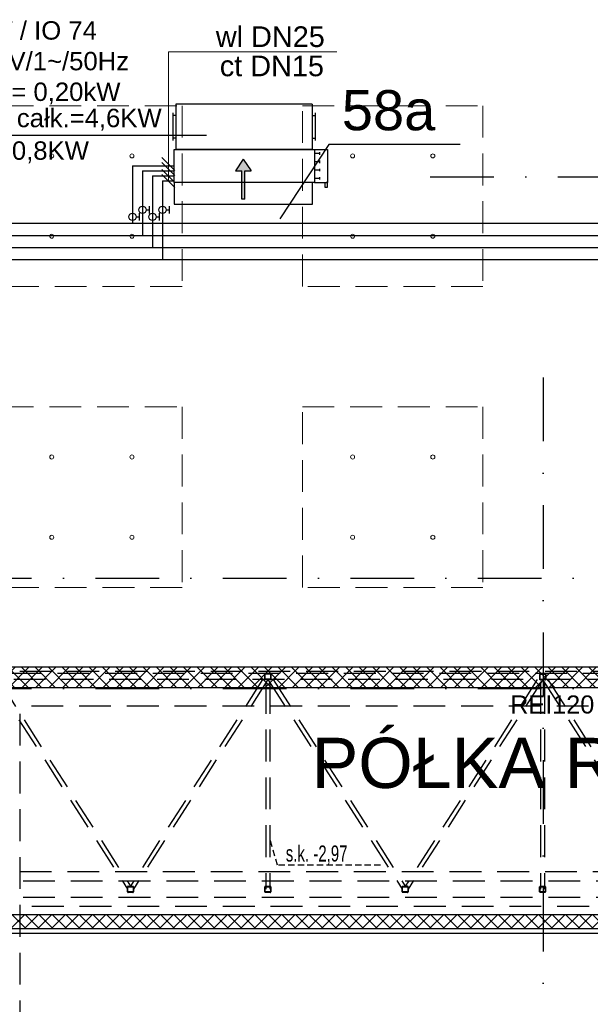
# Model space of a CAD drawing. Header units: centimetres. Extents: x -10729 to 23827, y -4437 to 19798.
# Tile 76 of 95: x 7538 to 8107, y 11885 to 12866. Entities that reach past the tile are written whole.
import ezdxf

# ---------------------------------------------------------------- set-up
doc = ezdxf.new("R2010")
doc.units = ezdxf.units.CM
for name, pattern in [('Kondygnacja  -0_5$0$HIDDEN', [9.525, 6.35, -3.175]), ('Kondygnacja  -0_5$0$HIDDEN2', [4.7625, 3.175, -1.5875]), ('Osie rzutów$0$DASHDOT2', [12.7, 6.35, -3.175, 0, -3.175]), ('SU Lampy kwadratowe  -1$0$HIDDENX2', [19.05, 12.7, -6.35])]:
    doc.linetypes.add(name, pattern=pattern)
for name, color, linetype in [('bgde_dodatki powykonawcze', 7, 'Continuous'), ('bgde_schem_opis', 2, 'Continuous'), ('KJP_KK_OPISY MOCY klimakonwektorów', 7, 'Continuous'), ('Kondygnacja  -0_5$0$ARCH_GK', 8, 'Continuous'), ('Kondygnacja  -0_5$0$ARCH_INFO_ODPORNOŚĆ OGNIOWA', 8, 'Continuous'), ('Kondygnacja  -0_5$0$ARCH_INFO_OPISY', 8, 'Continuous'), ('Kondygnacja  -0_5$0$ARCH_KONSTR_POWYŻEJ RZUTU', 8, 'Kondygnacja  -0_5$0$HIDDEN'), ('Kondygnacja  -0_5$0$ARCH_KONSTR_POWYŻEJ RZUTU_IST', 8, 'Kondygnacja  -0_5$0$HIDDEN2'), ('Kondygnacja  -0_5$0$ARCH_MUROWANE', 8, 'Continuous'), ('Kondygnacja  -0_5$0$ARCH_ŚLUSARKA_DRZWI', 8, 'Continuous'), ('Osie rzutów$0$ARCH_INFO_OSIE_IST', 8, 'Osie rzutów$0$DASHDOT2'), ('Osie rzutów$0$ARCH_INFO_OSIE_OPISY_IST', 8, 'Continuous')]:
    doc.layers.add(name, color=color, linetype=linetype)
for name, color, linetype, lineweight in [('bgde_opis ct 1', 7, 'Continuous', 20), ('bgde_urządzenia', 250, 'Continuous', 30), ('KJP_CT_kk_powrót', 250, '04_CT_KOMF_POW', 25), ('KJP_CT_kk_zasil', 250, '04_CT_KOMF_ZAS', 25), ('KJP_WL_kk zasil', 250, '04_WL_KOMF_ZAS', 25), ('KJP_WL_kk_powr', 250, '04_WL_KOMF_POW', 25), ('SU Lampy kwadratowe  -05$0$ARCH_SUFITY_PODWIESZANE', 8, 'Continuous', 9), ('SU Lampy kwadratowe  -1$0$ARCH_SUFITY_PODWIESZANE', 8, 'SU Lampy kwadratowe  -1$0$HIDDENX2', 9)]:
    doc.layers.add(name, color=color, linetype=linetype, lineweight=lineweight)
doc.styles.add('Arial', font='arial.ttf')
doc.styles.add('Kondygnacja  -0_5$0$Arial', font='arial.ttf')
doc.styles.add('Kondygnacja  -0_5$0$BIKTS', font='bikromsw.shx', dxfattribs={"width": 0.8})
doc.linetypes.add('04_CT_KOMF_POW', pattern='A,100,-15,["CTKp",Standard,S=10,R=0,X=-10,Y=-5],-35', length=150)
doc.linetypes.add('04_CT_KOMF_ZAS', pattern='A,100,-15,["CTKz",Standard,S=10,R=0,X=-10,Y=-5],-35', length=150)
doc.linetypes.add('04_WL_KOMF_POW', pattern='A,100,-15,["WLKp",Standard,S=10,R=0,X=-10,Y=-5],-35', length=150)
doc.linetypes.add('04_WL_KOMF_ZAS', pattern='A,100,-15,["WLKz",Standard,S=10,R=0,X=-10,Y=-5],-35', length=150)

# ---------------------------------------------------------------- blocks, each defined once
blk = doc.blocks.new('Osie rzutów')
at = {"layer": 'Osie rzutów$0$ARCH_INFO_OSIE_IST', "ltscale": 10}
for p, q in [((7947.38, 12710), (13655, 12710)), ((8060, 12510), (8060, 4623.26)), ((4436.04, 12310), (13655, 12310)), ((4436.04, 12200), (13655, 12200))]:
    blk.add_line(p, q, dxfattribs=at)
blk = doc.blocks.new('SU Lampy kwadratowe  -05')
at = {"layer": 'SU Lampy kwadratowe  -05$0$ARCH_SUFITY_PODWIESZANE'}
for centre in [(7570, 12730.75), (7650, 12730.75), (7870, 12730.75), (7950, 12730.75), (7570, 12650.75), (7650, 12650.75), (7870, 12650.75), (7950, 12650.75), (7570, 12430.75), (7650, 12430.75), (7870, 12430.75), (7950, 12430.75), (7570, 12350.75), (7650, 12350.75), (7870, 12350.75), (7950, 12350.75)]:
    blk.add_circle(centre, 2, dxfattribs=at)
at = {"layer": 'SU Lampy kwadratowe  -1$0$ARCH_SUFITY_PODWIESZANE', "ltscale": 2.5}
for points in [[(7520, 12780.75), (7700, 12780.75), (7700, 12600.75), (7520, 12600.75)], [(7820, 12780.75), (8000, 12780.75), (8000, 12600.75), (7820, 12600.75)], [(7520, 12480.75), (7700, 12480.75), (7700, 12300.75), (7520, 12300.75)], [(7820, 12480.75), (8000, 12480.75), (8000, 12300.75), (7820, 12300.75)]]:
    blk.add_lwpolyline(points, close=True, dxfattribs=at)
blk = doc.blocks.new('Kondygnacja  -0_5$0$konstrukcja istniejąca -0.5')
at = {"layer": 'Kondygnacja  -0_5$0$ARCH_KONSTR_POWYŻEJ RZUTU_IST', "ltscale": 10}
for p, q in [((7538, 12217.5), (8581.55, 12217.5)), ((8581.55, 12182.5), (7538, 12182.5))]:
    blk.add_line(p, q, dxfattribs=at)
for points in [[(7538, 12175), (7538, 11025)], [(7538, 12017.89), (8582, 12017.89)], [(8582, 11982.89), (7538, 11982.89)]]:
    blk.add_lwpolyline(points, dxfattribs=at)
blk = doc.blocks.new('Kondygnacja  -0_5$0$wzmocnienie pod bramę -1')
at = {"layer": 'Kondygnacja  -0_5$0$ARCH_KONSTR_POWYŻEJ RZUTU', "ltscale": 5}
for p, q in [((22050.65, 9272.22), (20954.65, 9272.22)), ((22054.75, 9266.22), (20953.55, 9266.22)), ((20954.64, 9266.22), (21088.72, 9057.52, 0)), ((20959.97, 9266.22), (21091.67, 9060.22, 0)), ((21223.33, 9266.22), (21091.64, 9060.22, 0)), ((21228.67, 9266.22), (21094.59, 9057.52, 0)), ((21226.65, 9263.94), (21226.65, 9057.52, 0)), ((21228.64, 9266.22), (21362.72, 9057.52, 0)), ((21230.65, 9263.94), (21230.65, 9057.52, 0)), ((21233.97, 9266.22), (21365.67, 9060.22, 0)), ((21497.33, 9266.22), (21365.64, 9060.22, 0)), ((21502.67, 9266.22), (21368.59, 9057.52, 0)), ((21500.65, 9263.94), (21500.65, 9057.52, 0)), ((21502.64, 9266.22), (21636.72, 9057.52, 0)), ((21504.65, 9263.94), (21504.65, 9057.52, 0)), ((21507.97, 9266.22), (21639.67, 9060.22, 0)), ((23254.65, 9065.22, 0), (20950.65, 9065.22, 0)), ((23254.65, 9049.22, 0), (20950.65, 9049.22, 0))]:
    blk.add_line(p, q, dxfattribs=at)
for points in [[(21226.25, 9266.22, -0.414214), (21225.65, 9266.82), (21225.65, 9271.62, -0.414214), (21226.25, 9272.22), (21231.05, 9272.22, -0.414214), (21231.65, 9271.62), (21231.65, 9266.82, -0.414214), (21231.05, 9266.22)], [(21226.25, 9266.62, -0.414214), (21226.05, 9266.82), (21226.05, 9271.62, -0.414214), (21226.25, 9271.82), (21231.05, 9271.82, -0.414214), (21231.25, 9271.62), (21231.25, 9266.82, -0.414214), (21231.05, 9266.62)], [(21500.45, 9266, -0.414214), (21499.85, 9266.6), (21499.85, 9271.4, -0.414214), (21500.45, 9272), (21505.25, 9272, -0.414214), (21505.85, 9271.4), (21505.85, 9266.6, -0.414214), (21505.25, 9266)], [(21500.45, 9266.4, -0.414214), (21500.25, 9266.6), (21500.25, 9271.4, -0.414214), (21500.45, 9271.6), (21505.25, 9271.6, -0.414214), (21505.45, 9271.4), (21505.45, 9266.6, -0.414214), (21505.25, 9266.4)]]:
    blk.add_lwpolyline(points, format="xyb", close=True, dxfattribs=at)
at = {"layer": 'Kondygnacja  -0_5$0$ARCH_KONSTR_POWYŻEJ RZUTU', "ltscale": 5, "elevation": 0}
for points in [[(21089.25, 9054.22, -0.414214), (21088.65, 9054.82), (21088.65, 9059.62, -0.414214), (21089.25, 9060.22), (21094.05, 9060.22, -0.414214), (21094.65, 9059.62), (21094.65, 9054.82, -0.414214), (21094.05, 9054.22)], [(21089.25, 9054.62, -0.414214), (21089.05, 9054.82), (21089.05, 9059.62, -0.414214), (21089.25, 9059.82), (21094.05, 9059.82, -0.414214), (21094.25, 9059.62), (21094.25, 9054.82, -0.414214), (21094.05, 9054.62)], [(21226.25, 9054.22, -0.414214), (21225.65, 9054.82), (21225.65, 9059.62, -0.414214), (21226.25, 9060.22), (21231.05, 9060.22, -0.414214), (21231.65, 9059.62), (21231.65, 9054.82, -0.414214), (21231.05, 9054.22)], [(21226.25, 9054.62, -0.414214), (21226.05, 9054.82), (21226.05, 9059.62, -0.414214), (21226.25, 9059.82), (21231.05, 9059.82, -0.414214), (21231.25, 9059.62), (21231.25, 9054.82, -0.414214), (21231.05, 9054.62)], [(21363.25, 9054.22, -0.414214), (21362.65, 9054.82), (21362.65, 9059.62, -0.414214), (21363.25, 9060.22), (21368.05, 9060.22, -0.414214), (21368.65, 9059.62), (21368.65, 9054.82, -0.414214), (21368.05, 9054.22)], [(21363.25, 9054.62, -0.414214), (21363.05, 9054.82), (21363.05, 9059.62, -0.414214), (21363.25, 9059.82), (21368.05, 9059.82, -0.414214), (21368.25, 9059.62), (21368.25, 9054.82, -0.414214), (21368.05, 9054.62)], [(21500.25, 9054.22, -0.414214), (21499.65, 9054.82), (21499.65, 9059.62, -0.414214), (21500.25, 9060.22), (21505.05, 9060.22, -0.414214), (21505.65, 9059.62), (21505.65, 9054.82, -0.414214), (21505.05, 9054.22)], [(21500.25, 9054.62, -0.414214), (21500.05, 9054.82), (21500.05, 9059.62, -0.414214), (21500.25, 9059.82), (21505.05, 9059.82, -0.414214), (21505.25, 9059.62), (21505.25, 9054.82, -0.414214), (21505.05, 9054.62)]]:
    blk.add_lwpolyline(points, format="xyb", close=True, dxfattribs=at)

msp = doc.modelspace()

# ---------------------------------------------------------------- hatches: boundary and pattern name
at = {"layer": 'bgde_urządzenia'}
h = msp.add_hatch(color=256, dxfattribs=at)
h.paths.add_polyline_path([(7762.516, 12704.255), (7759.516, 12704.255), (7759.516, 12715.921), (7753.326, 12715.921), (7761.016, 12727.349), (7768.706, 12715.921), (7762.516, 12715.921)])
h.paths.add_polyline_path([(7762.516, 12687.588), (7759.516, 12687.588), (7759.516, 12704.255), (7762.516, 12704.255)])
at = {"layer": 'Kondygnacja  -0_5$0$ARCH_GK', "linetype": 'Continuous', "lineweight": -3}
h = msp.add_hatch(dxfattribs=at)
h.set_pattern_fill('ANSI37', color=256, scale=3, style=0)
h.paths.add_polyline_path([(6220, 11975), (6220, 11961), (6471, 11961), (6478.5, 11964.417), (6478.5, 11975)], flags=0)
h.paths.add_polyline_path([(6478.5, 11975), (6478.5, 11964.417), (6486, 11961), (11133.785, 11961), (11139.584, 11975)], flags=0)
at = {"layer": 'Kondygnacja  -0_5$0$ARCH_MUROWANE', "linetype": 'Continuous', "lineweight": -3}
h = msp.add_hatch(dxfattribs=at)
h.set_pattern_fill('ANSI37', color=256, scale=3, style=0)
h.paths.add_polyline_path([(8607.5, 12221.25), (8603.75, 12215.208), (8603.75, 12201.25), (8632, 12201.25), (8632, 12221.25)], flags=0)
h.paths.add_polyline_path([(7488, 12221.25), (7488, 12201.25), (7516.25, 12201.25), (7516.25, 12215.208), (7512.5, 12221.25)], flags=0)
h.paths.add_polyline_path([(7520, 12221.25), (7516.25, 12215.208), (7516.25, 12201.25), (8603.75, 12201.25), (8603.75, 12215.208), (8600, 12221.25)], flags=0)

# ---------------------------------------------------------------- linework, layer by layer
at = {"layer": 'bgde_dodatki powykonawcze'}
for p, q in [((7664.075, 12676.99), (7667.507, 12676.99)), ((7667.507, 12673.331), (7667.507, 12680.649)), ((7684.075, 12677.013), (7687.507, 12677.013)), ((7687.507, 12673.354), (7687.507, 12680.672)), ((7654.083, 12670), (7657.515, 12670)), ((7657.515, 12666.341), (7657.515, 12673.659)), ((7674.083, 12670.023), (7677.515, 12670.023)), ((7677.515, 12666.364), (7677.515, 12673.682))]:
    msp.add_line(p, q, dxfattribs=at)
for centre in [(7660.475, 12676.99), (7680.475, 12677.013), (7650.483, 12670), (7670.483, 12670.023)]:
    msp.add_circle(centre, 3.6, dxfattribs=at)
at = {"layer": 'bgde_opis ct 1'}
for p, q in [((7854.34, 12834.403), (7686.296, 12834.403)), ((7686.296, 12834.403), (7686.296, 12705.755)), ((7679.852, 12729.199), (7692.739, 12716.311)), ((7679.852, 12724.199), (7692.739, 12711.311)), ((7679.852, 12717.199), (7692.739, 12704.311)), ((7679.852, 12712.199), (7692.739, 12699.311))]:
    msp.add_line(p, q, dxfattribs=at)
at = {"layer": 'bgde_schem_opis'}
for p, q in [((7846.161, 12742.006, 66.718), (7797.515, 12668.01, 389.201)), ((7977.096, 12742.006, 66.718), (7846.161, 12742.006, 66.718))]:
    msp.add_line(p, q, dxfattribs=at)
at = {"layer": 'bgde_urządzenia'}
for p, q in [((7690.616, 12773.505), (7690.616, 12746.005)), ((7693.616, 12782.255), (7693.616, 12737.255)), ((7829.616, 12782.255), (7693.616, 12782.255)), ((7829.616, 12782.255), (7829.616, 12737.255)), ((7832.616, 12773.505), (7832.616, 12746.005)), ((7693.616, 12771.005), (7690.616, 12771.005)), ((7829.616, 12771.005), (7832.616, 12771.005)), ((7693.616, 12748.505), (7690.616, 12748.505)), ((7829.616, 12748.505), (7832.616, 12748.505)), ((7692.116, 12704.255), (7692.116, 12737.255)), ((7692.116, 12737.255), (7832.116, 12737.255)), ((7829.616, 12737.255), (7693.616, 12737.255)), ((7832.116, 12737.255), (7832.116, 12704.255)), ((7832.116, 12737.255), (7845.116, 12737.255)), ((7837.316, 12731.88), (7837.316, 12734.38)), ((7845.116, 12737.255), (7845.116, 12704.255)), ((7761.016, 12727.349), (7753.326, 12715.921)), ((7761.016, 12727.349), (7768.706, 12715.921)), ((7837.316, 12733.13), (7832.116, 12733.13)), ((7837.316, 12724.88), (7832.116, 12724.88)), ((7837.316, 12723.63), (7837.316, 12726.13)), ((7753.326, 12715.921), (7759.516, 12715.921)), ((7759.516, 12687.588), (7759.516, 12715.921)), ((7762.516, 12687.588), (7762.516, 12715.921)), ((7762.516, 12715.921), (7768.706, 12715.921)), ((7837.316, 12716.63), (7832.116, 12716.63)), ((7837.316, 12715.38), (7837.316, 12717.88)), ((7829.916, 12704.255), (7692.116, 12704.255)), ((7692.116, 12704.255), (7692.116, 12682.755)), ((7829.916, 12682.755), (7829.916, 12704.255)), ((7832.116, 12704.255), (7829.916, 12704.255)), ((7837.316, 12708.38), (7832.116, 12708.38)), ((7832.116, 12704.255), (7845.116, 12704.255)), ((7837.316, 12707.13), (7837.316, 12709.63)), ((7842.616, 12699.255), (7842.616, 12704.255)), ((7845.116, 12704.255), (7843.616, 12704.255)), ((7844.616, 12704.255), (7844.616, 12699.255)), ((7844.616, 12699.255), (7842.616, 12699.255)), ((7762.516, 12687.588), (7759.516, 12687.588)), ((7692.116, 12682.755), (7829.916, 12682.755))]:
    msp.add_line(p, q, dxfattribs=at)
at = {"layer": 'KJP_CT_kk_powrót'}
for p, q in [((7670.475, 12710.755), (7670.475, 12639.256)), ((7670.475, 12710.755), (7692.116, 12710.755)), ((8270.475, 12639.256), (7114.142, 12639.256))]:
    msp.add_line(p, q, dxfattribs=at)
at = {"layer": 'KJP_CT_kk_zasil'}
for p, q in [((7680.475, 12705.755), (7680.475, 12627.256)), ((7680.475, 12705.755), (7692.116, 12705.755)), ((8280.475, 12627.256), (7126.142, 12627.256))]:
    msp.add_line(p, q, dxfattribs=at)
at = {"layer": 'KJP_KK_OPISY MOCY klimakonwektorów'}
msp.add_line((7478.748, 12751.402), (7724.319, 12751.402), dxfattribs=at)
at = {"layer": 'KJP_WL_kk zasil'}
for p, q in [((7660.475, 12715.755), (7660.475, 12651.256)), ((7660.475, 12715.755), (7692.116, 12715.755)), ((8260.475, 12651.256), (7102.142, 12651.256))]:
    msp.add_line(p, q, dxfattribs=at)
at = {"layer": 'KJP_WL_kk_powr'}
for p, q in [((7650.475, 12720.755), (7650.475, 12663.256)), ((7650.475, 12720.755), (7692.116, 12720.755)), ((8250.475, 12663.256), (7090.142, 12663.256))]:
    msp.add_line(p, q, dxfattribs=at)
at = {"layer": 'Kondygnacja  -0_5$0$ARCH_GK', "linetype": 'Continuous', "lineweight": -3}
for p, q in [((6220, 11975), (11139.584, 11975)), ((6486, 11961), (11133.785, 11961))]:
    msp.add_line(p, q, dxfattribs=at)
at = {"layer": 'Kondygnacja  -0_5$0$ARCH_KONSTR_POWYŻEJ RZUTU', "elevation": 0}
msp.add_lwpolyline([(7897.806, 12023.926), (7795.252, 12023.926), (7787.5, 12050.566)], dxfattribs=at)
at = {"layer": 'Kondygnacja  -0_5$0$ARCH_MUROWANE', "linetype": 'Continuous', "lineweight": -3}
for p, q in [((8600, 12221.25), (7520, 12221.25)), ((7488, 12201.25), (8632, 12201.25))]:
    msp.add_line(p, q, dxfattribs=at)
at = {"layer": 'Kondygnacja  -0_5$0$ARCH_ŚLUSARKA_DRZWI'}
msp.add_lwpolyline([(11131.714, 11956), (10830, 11956), (10830, 11956), (10689.981, 11956), (10689.981, 11956), (6491, 11956), (6491, 11610)], dxfattribs=at)

# ---------------------------------------------------------------- block references
at = {"layer": 'Kondygnacja  -0_5$0$ARCH_KONSTR_POWYŻEJ RZUTU'}
for name, p in [('Kondygnacja  -0_5$0$konstrukcja istniejąca -0.5', (0, 0)), ('Kondygnacja  -0_5$0$wzmocnienie pod bramę -1', (-13443.153, 2942.777))]:
    msp.add_blockref(name, p, dxfattribs=at)
at = {"layer": 'Osie rzutów$0$ARCH_INFO_OSIE_OPISY_IST'}
msp.add_blockref('Osie rzutów', (0, 0), dxfattribs=at)
at = {"layer": 'SU Lampy kwadratowe  -05$0$ARCH_SUFITY_PODWIESZANE'}
msp.add_blockref('SU Lampy kwadratowe  -05', (0, 0), dxfattribs=at)

# ---------------------------------------------------------------- texts
at = {"layer": 'bgde_opis ct 1', "color": 2, "style": 'Arial'}
for s, p in [('wl DN25', (7733.622, 12839.223, 1634.188)), ('ct DN15', (7737.595, 12810.111, 1634.188))]:
    msp.add_text(s, height=20.583, dxfattribs=at).set_placement(p)
at = {"layer": 'bgde_schem_opis', "insert": (7859.207, 12796.277, 66.718), "char_height": 40, "width": 72.77772, "attachment_point": 1, "style": 'Arial'}
msp.add_mtext('58a', dxfattribs=at)
at = {"layer": 'KJP_KK_OPISY MOCY klimakonwektorów', "char_height": 18.326, "width": 421.7149, "attachment_point": 1, "style": 'Arial'}
for s, insert in [('FIW / IO 74\\P230V/1~/50Hz\\PNel = 0,20kW', (7484.153, 12864.922, 2308.732)), ('Qch całk.=4,6KW', (7481.135, 12777.684, 2308.732)), ('Qg=0,8KW', (7481.135, 12745.205, 2308.732))]:
    msp.add_mtext(s, dxfattribs=dict(at, insert=insert))
at = {"layer": 'Kondygnacja  -0_5$0$ARCH_INFO_ODPORNOŚĆ OGNIOWA', "insert": (8069.056, 12199.055), "char_height": 18, "width": 53.33252, "attachment_point": 5, "style": 'Kondygnacja  -0_5$0$Arial'}
msp.add_mtext('\\PREI120', dxfattribs=at)
at = {"layer": 'Kondygnacja  -0_5$0$ARCH_INFO_OPISY', "ltscale": 2, "insert": (8062, 12125.625), "char_height": 50, "width": 1120, "attachment_point": 5, "style": 'Kondygnacja  -0_5$0$Arial'}
msp.add_mtext('{\\fArial|b0|i0|c204|p34;  }PÓŁKA REI 120', dxfattribs=at)
at = {"layer": 'Kondygnacja  -0_5$0$ARCH_KONSTR_POWYŻEJ RZUTU', "style": 'Kondygnacja  -0_5$0$BIKTS', "width": 0.7}
msp.add_text('s.k. -2,97', height=16, dxfattribs=at).set_placement((7803.335, 12027.695, 0))

doc.saveas('drawing.dxf')
